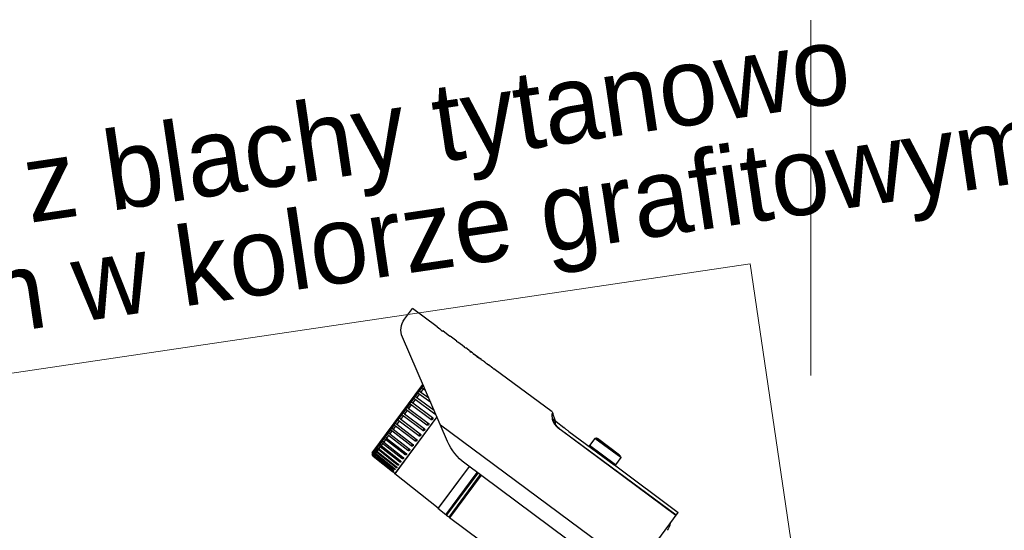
# Model space of a CAD drawing. Header units: metres. Extents: x 10441 to 19716, y -6570 to 1447.
# Tile 122 of 136: x 17903 to 18079, y -2770 to -2679. Entities that reach past the tile are written whole.
import ezdxf
from ezdxf.enums import TextEntityAlignment as Align

# ---------------------------------------------------------------- set-up
doc = ezdxf.new("R2010")
doc.units = ezdxf.units.M
doc.header["$MEASUREMENT"] = 0
doc.linetypes.add('CONTINOUS', pattern=[0])
doc.linetypes.add('DASHDOT', pattern=[25.4, 12.7, -6.35, 0, -6.35])
for name, color, linetype, lineweight in [('#elektryczne', 8, 'Continuous', 20), ('A_OPISY', 8, 'Continuous', 18), ('A_OSIE', 8, 'Continuous', 13), ('A_OZACZENIE DRZWI', 8, 'Continuous', 13), ('A_OZNACZENIA OKIEN', 8, 'Continuous', 13), ('EB_CCTV', 4, 'Continuous', 5)]:
    doc.layers.add(name, color=color, linetype=linetype, lineweight=lineweight)
doc.styles.add('m1_romans', font='romans.shx', dxfattribs={"width": 0.8})
doc.styles.add('opisy okien', font='txt', dxfattribs={"height": 15})

# ---------------------------------------------------------------- blocks, each defined once
blk = doc.blocks.new('podkład')
at = {"layer": 'A_OPISY', "color": 8, "linetype": 'CONTINOUS', "ltscale": 0.1}
blk.add_lwpolyline([(13861.2, -544.59), (13851.33, -477.86), (13541.38, -523.73)], dxfattribs=at)
at = {"layer": 'A_OSIE', "color": 8, "linetype": 'DASHDOT', "ltscale": 5}
blk.add_line((13862.27, -307.18), (13861.3, -2335.96), dxfattribs=at)
at = {"layer": 'A_OPISY', "color": 8, "linetype": 'Continuous', "lineweight": 18, "style": 'opisy okien'}
for s, p in [(' z blachy tytanowo', (13717.55, -471.29)), ('cynkowanej gr. 0.8mm w kolorze grafitowym', (13541.02, -516.43))]:
    blk.add_text(s, height=14, rotation=8.4195, dxfattribs=at).set_placement(p)
at = {"layer": 'A_OZACZENIE DRZWI', "color": 8, "ltscale": 0.1, "style": 'm1_romans', "width": 0.8}
for rotation, p in [(98.4861, (12735.07, -773.13)), (360, (12573.8, -1012.7)), (90, (11565.29, -1150.14)), (90, (11872.29, -1150.14)), (90, (12230.03, -1245.64)), (90, (12385.87, -1249.44)), (90, (11565.29, -1370.89)), (90, (11872.29, -1370.89)), (90, (12230.03, -1370.89)), (90, (12389.3, -1370.89)), (90, (11748.79, -1556.15)), (90, (11986.6, -1556.15)), (90, (12389.3, -1556.15)), (360, (12235.05, -1664.2)), (360, (12235.05, -1880.2)), (90, (11745.78, -2001.94))]:
    blk.add_attdef('SZEROKOSC', text='', height=10, rotation=rotation, dxfattribs=at).set_placement(p, align=Align.BOTTOM_CENTER)
for rotation, p in [(98.4861, (12738.56, -773.47)), (360, (12572.95, -1016.09)), (90, (11568.68, -1150.99)), (90, (11875.68, -1150.99)), (90, (12233.42, -1246.49)), (90, (12389.27, -1250.29)), (90, (11568.68, -1371.74)), (90, (11875.68, -1371.74)), (90, (12233.42, -1371.74)), (90, (12392.69, -1371.74)), (90, (11752.19, -1557)), (90, (11990, -1557)), (90, (12392.69, -1557)), (360, (12234.2, -1667.59)), (360, (12234.2, -1883.59)), (90, (11749.18, -2002.79))]:
    blk.add_attdef('WYSOKOSC', text='', height=10, rotation=rotation, dxfattribs=at).set_placement(p, align=Align.TOP_CENTER)
at = {"layer": 'A_OZNACZENIA OKIEN', "color": 8, "ltscale": 0.1, "style": 'm1_romans', "width": 0.8}
for rotation, p in [(278.8676, (13403.28, -587.56)), (278.8676, (13013.44, -645.27)), (278.8676, (12475.3, -724.92)), (278.8676, (12253.72, -757.72)), (0, (14011.09, -903.42)), (278.8676, (11051.11, -935.72)), (278.8676, (10670.26, -992.09)), (0, (14011.09, -1578.09)), (90, (10823, -2081.55)), (90, (11208, -2081.55)), (90, (11974, -2081.55)), (90, (13179.19, -2081.55)), (90, (13543.19, -2081.55))]:
    blk.add_attdef('WYSOKOSC', text='', height=10, rotation=rotation, dxfattribs=at).set_placement(p, align=Align.TOP_CENTER)
for rotation, p in [(278.8676, (13373.71, -593.04)), (278.8676, (12983.87, -650.74)), (278.8676, (12445.73, -730.4)), (278.8676, (12224.15, -763.19)), (0, (14017.48, -900.03)), (278.8676, (11021.54, -941.2)), (278.8676, (10640.69, -997.57)), (0, (14017.48, -1574.7)), (90, (10819.6, -2080.7)), (90, (11204.6, -2080.7)), (90, (11970.6, -2080.7)), (90, (13175.8, -2080.7)), (90, (13539.8, -2080.7))]:
    blk.add_attdef('SZEROKOSC', text='', height=10, rotation=rotation, dxfattribs=at).set_placement(p, align=Align.BOTTOM_CENTER)
blk = doc.blocks.new('kamera zewnetrzna')
at = {"layer": 'EB_CCTV', "color": 0, "linetype": 'Continuous', "lineweight": 30}
for p, q in [((3053.5315, 1183.5278), (3053.5265, 1183.5228)), ((3053.5265, 1183.5228), (3053.5265, 1183.4728)), ((3053.5265, 1183.5228), (3053.7065, 1183.5228)), ((3053.5315, 1183.5278), (3053.7015, 1183.5278)), ((3053.5395, 1183.5308), (3053.5365, 1183.5278)), ((3053.5395, 1183.5308), (3053.6935, 1183.5308)), ((3053.6935, 1183.5308), (3053.6965, 1183.5278)), ((3053.7015, 1183.5278), (3053.7065, 1183.5228)), ((3053.7065, 1183.5228), (3053.7065, 1183.4728)), ((3053.9451, 1183.4721), (3053.9771, 1183.4961)), ((3053.986, 1183.4991), (3054.3899, 1183.4991)), ((3054.3899, 1183.4976), (3054.3899, 1183.4991)), ((3054.3899, 1183.4976), (3054.3973, 1183.4976)), ((3054.3973, 1183.4976), (3054.3973, 1183.4991)), ((3054.3973, 1183.4991), (3054.4271, 1183.4991)), ((3054.4271, 1183.4976), (3054.4271, 1183.4991)), ((3054.4271, 1183.4976), (3054.4383, 1183.4976)), ((3054.4346, 1183.4976), (3054.4346, 1183.4991)), ((3054.4346, 1183.4991), (3054.4383, 1183.4991)), ((3054.4561, 1183.4991), (3054.4693, 1183.4991)), ((3054.4693, 1183.4976), (3054.4693, 1183.4991)), ((3054.4693, 1183.4976), (3054.4768, 1183.4976)), ((3054.4768, 1183.4976), (3054.4768, 1183.4991)), ((3054.4768, 1183.4991), (3054.4867, 1183.4991)), ((3054.4867, 1183.499), (3054.4867, 1183.4991)), ((3054.4941, 1183.4991), (3054.5289, 1183.4991)), ((3054.4941, 1183.499), (3054.4941, 1183.498)), ((3054.4954, 1183.4988), (3054.4954, 1183.498)), ((3054.4979, 1183.4986), (3054.4979, 1183.4978)), ((3054.5065, 1183.4976), (3054.5003, 1183.4977)), ((3054.5016, 1183.4984), (3054.5016, 1183.4977)), ((3054.5041, 1183.4983), (3054.5016, 1183.4984)), ((3054.5065, 1183.4983), (3054.5041, 1183.4983)), ((3054.5065, 1183.4983), (3054.5065, 1183.4976)), ((3054.5065, 1183.4983), (3054.5165, 1183.4983)), ((3054.5065, 1183.4976), (3054.5165, 1183.4976)), ((3054.5165, 1183.4983), (3054.5165, 1183.4976)), ((3054.5165, 1183.4983), (3054.5189, 1183.4983)), ((3054.5165, 1183.4976), (3054.5227, 1183.4977)), ((3054.5189, 1183.4983), (3054.5214, 1183.4984)), ((3054.5214, 1183.4984), (3054.5214, 1183.4977)), ((3054.5252, 1183.4986), (3054.5252, 1183.4978)), ((3054.5276, 1183.4988), (3054.5276, 1183.498)), ((3054.5289, 1183.499), (3054.5289, 1183.498)), ((3054.5363, 1183.499), (3054.5363, 1183.4991)), ((3054.5363, 1183.4991), (3054.5549, 1183.4991)), ((3054.5463, 1183.4976), (3054.5549, 1183.4976)), ((3054.5574, 1183.4991), (3054.5574, 1183.4981)), ((3054.5587, 1183.4991), (3054.5587, 1183.4984)), ((3054.5624, 1183.4991), (3054.5587, 1183.4991)), ((3054.5624, 1183.4991), (3054.586, 1183.4991)), ((3054.5649, 1183.4991), (3054.586, 1183.4991)), ((3054.586, 1183.4976), (3054.586, 1183.4991)), ((3054.586, 1183.4976), (3054.5934, 1183.4976)), ((3054.5934, 1183.4976), (3054.5934, 1183.4991)), ((3054.5934, 1183.4991), (3054.6083, 1183.4991)), ((3054.6083, 1183.4991), (3054.6083, 1183.4991)), ((3054.6083, 1183.4991), (3054.6406, 1183.4991)), ((3054.6083, 1183.4991), (3054.6406, 1183.4991)), ((3054.6406, 1183.4976), (3054.6406, 1183.4991)), ((3054.6406, 1183.4976), (3054.648, 1183.4976)), ((3054.648, 1183.4976), (3054.648, 1183.4991)), ((3054.648, 1183.4991), (3054.695, 1183.4991)), ((3054.695, 1183.4987), (3054.695, 1183.4991)), ((3054.695, 1183.4987), (3054.745, 1183.4987)), ((3054.745, 1183.4973), (3054.745, 1183.4987)), ((3054.785, 1183.4991), (3054.956, 1183.4991)), ((3054.956, 1183.4237), (3054.956, 1183.4991)), ((3053.086, 1183.0291), (3053.086, 1183.4691)), ((3053.5302, 1183.4691), (3053.086, 1183.4691)), ((3053.086, 1183.4485), (3053.891, 1183.4485)), ((3053.086, 1183.4466), (3053.891, 1183.4466)), ((3053.5302, 1183.4691), (3053.5265, 1183.4728)), ((3053.5265, 1183.4728), (3053.7065, 1183.4728)), ((3053.846, 1183.4678), (3053.5315, 1183.4678)), ((3053.7015, 1183.4678), (3053.7065, 1183.4728)), ((3053.8799, 1183.4691), (3053.881, 1183.4691)), ((3053.936, 1183.4691), (3053.881, 1183.4691)), ((3053.891, 1183.4466), (3053.891, 1183.4485)), ((3053.9535, 1183.4686), (3053.9406, 1183.4593)), ((3053.947, 1183.4629), (3053.947, 1183.463)), ((3054.3556, 1183.0193), (3054.906, 1183.3371)), ((3054.6246, 1183.1746), (3054.6405, 1183.1744)), ((3054.6405, 1183.1744), (3054.6405, 1183.1515)), ((3054.6405, 1183.1744), (3054.6407, 1183.1744)), ((3054.6508, 1183.1897), (3054.6508, 1183.1834)), ((3054.6508, 1183.1762), (3054.6508, 1183.1473)), ((3054.6565, 1182.7169), (3054.6565, 1183.1931)), ((3054.6405, 1183.1141), (3054.5206, 1183.1146)), ((3054.5614, 1183.1381), (3054.6405, 1183.1376)), ((3054.6405, 1183.1515), (3054.5853, 1183.1519)), ((3054.6405, 1183.1376), (3054.6405, 1183.1141)), ((3054.6508, 1183.1399), (3054.6508, 1183.1104)), ((3053.086, 1183.0691), (3054.4419, 1183.0691)), ((3054.4856, 1183.0944), (3054.4856, 1182.699)), ((3054.4865, 1183.0949), (3054.4865, 1182.701)), ((3054.504, 1183.1005), (3054.6405, 1183.1)), ((3054.6405, 1183.0763), (3054.504, 1183.0763)), ((3054.504, 1183.062), (3054.6405, 1183.062)), ((3054.6405, 1183.1), (3054.6405, 1183.0763)), ((3054.6405, 1183.062), (3054.6405, 1183.0383)), ((3054.6508, 1183.1028), (3054.6508, 1183.073)), ((3054.6508, 1183.0653), (3054.6508, 1183.0355)), ((3054.6405, 1183.0383), (3054.504, 1183.0378)), ((3054.504, 1183.0236), (3054.6405, 1183.0241)), ((3054.6405, 1183.0007), (3054.504, 1182.9997)), ((3054.6405, 1183.0241), (3054.6405, 1183.0007)), ((3054.6508, 1183.0279), (3054.6508, 1182.9984)), ((3053.136, 1182.9791), (3054.2056, 1182.9791)), ((3054.0935, 1182.9791), (3054.0935, 1182.6841)), ((3054.0965, 1182.9791), (3054.0965, 1182.6871)), ((3054.0995, 1182.9791), (3054.0995, 1182.6841)), ((3054.1135, 1182.6841), (3054.1135, 1182.9791)), ((3054.1165, 1182.6871), (3054.1165, 1182.9791)), ((3054.1195, 1182.6842), (3054.1195, 1182.9791)), ((3054.1756, 1182.9791), (3054.1756, 1182.6862)), ((3054.1765, 1182.9791), (3054.1765, 1182.6882)), ((3054.504, 1182.9858), (3054.6405, 1182.9868)), ((3054.6405, 1182.9639), (3054.504, 1182.9624)), ((3054.504, 1182.9488), (3054.6405, 1182.9503)), ((3054.6405, 1182.9868), (3054.6405, 1182.9639)), ((3054.6408, 1182.9639), (3054.6405, 1182.9639)), ((3054.6405, 1182.9503), (3054.6405, 1182.9281)), ((3054.6508, 1182.9909), (3054.6508, 1182.9621)), ((3054.6508, 1182.9548), (3054.6508, 1182.927)), ((3054.6405, 1182.9281), (3054.504, 1182.9262)), ((3054.504, 1182.9132), (3054.6405, 1182.9151)), ((3054.6405, 1182.894), (3054.504, 1182.8916)), ((3054.6405, 1182.9151), (3054.6405, 1182.894)), ((3054.6508, 1182.92), (3054.6508, 1182.8934)), ((3054.504, 1182.8792), (3054.6405, 1182.8816)), ((3054.6405, 1182.8617), (3054.504, 1182.8589)), ((3054.504, 1182.8474), (3054.6405, 1182.8502)), ((3054.6405, 1182.8816), (3054.6405, 1182.8617)), ((3054.6405, 1182.8502), (3054.6405, 1182.8318)), ((3054.6508, 1182.8868), (3054.6508, 1182.8617)), ((3054.6508, 1182.8555), (3054.6508, 1182.8323)), ((3054.6405, 1182.8318), (3054.504, 1182.8286)), ((3054.504, 1182.818), (3054.6405, 1182.8212)), ((3054.6405, 1182.8044), (3054.504, 1182.8008)), ((3054.504, 1182.7913), (3054.6405, 1182.7948)), ((3054.6405, 1182.7799), (3054.504, 1182.7761)), ((3054.6405, 1182.8212), (3054.6405, 1182.8044)), ((3054.6405, 1182.7948), (3054.6405, 1182.7799)), ((3054.6508, 1182.8055), (3054.6498, 1182.8057)), ((3054.6508, 1182.7816), (3054.6503, 1182.7816)), ((3054.6508, 1182.8266), (3054.6508, 1182.8055)), ((3054.6508, 1182.8004), (3054.6508, 1182.7816)), ((3054.5038, 1182.7752), (3054.5038, 1182.776)), ((3054.5038, 1182.7357), (3054.5038, 1182.7363)), ((3054.504, 1182.7677), (3054.6405, 1182.7715)), ((3054.6225, 1182.7581), (3054.504, 1182.7545)), ((3054.504, 1182.7474), (3054.6405, 1182.7515)), ((3054.6405, 1182.7407), (3054.504, 1182.7364)), ((3054.504, 1182.7306), (3054.6355, 1182.7348)), ((3054.6405, 1182.7264), (3054.504, 1182.7219)), ((3054.6335, 1182.7584), (3054.6225, 1182.7581)), ((3054.6405, 1182.7586), (3054.6335, 1182.7584)), ((3054.6355, 1182.7348), (3054.6405, 1182.7349)), ((3054.6405, 1182.7715), (3054.6405, 1182.7586)), ((3054.6405, 1182.7515), (3054.6405, 1182.7407)), ((3054.6405, 1182.7349), (3054.6405, 1182.7264)), ((3054.6508, 1182.7771), (3054.6508, 1182.7609)), ((3054.6508, 1182.7609), (3054.6508, 1182.7609)), ((3054.6508, 1182.7571), (3054.6508, 1182.7435)), ((3054.6512, 1182.7436), (3054.6508, 1182.7435)), ((3054.6508, 1182.7404), (3054.6508, 1182.7297)), ((3054.6515, 1182.7299), (3054.6508, 1182.7297)), ((3054.6508, 1182.7273), (3054.6508, 1182.7196)), ((3053.3395, 1182.6841), (3054.0935, 1182.6841)), ((3054.0965, 1182.6871), (3054.0935, 1182.6841)), ((3054.0965, 1182.6871), (3054.0995, 1182.6841)), ((3054.0995, 1182.6841), (3054.1135, 1182.6841)), ((3054.1165, 1182.6871), (3054.1135, 1182.6841)), ((3054.1165, 1182.6871), (3054.1195, 1182.6842)), ((3054.1195, 1182.6842), (3054.1756, 1182.6862)), ((3054.1756, 1182.6862), (3054.1765, 1182.6882)), ((3054.1765, 1182.6882), (3054.4856, 1182.699)), ((3054.4856, 1182.699), (3054.4865, 1182.701)), ((3054.4865, 1182.701), (3054.4968, 1182.7014)), ((3054.4969, 1182.7014), (3054.4968, 1182.7014)), ((3054.504, 1182.7175), (3054.5039, 1182.7201)), ((3054.5039, 1182.7108), (3054.5039, 1182.7112)), ((3054.504, 1182.703), (3054.5039, 1182.7044)), ((3054.504, 1182.7175), (3054.6405, 1182.722)), ((3054.6405, 1182.7159), (3054.504, 1182.7112)), ((3054.504, 1182.7082), (3054.6405, 1182.7129)), ((3054.6405, 1182.7092), (3054.504, 1182.7044)), ((3054.504, 1182.703), (3054.6405, 1182.7077)), ((3054.6405, 1182.7065), (3054.504, 1182.7017)), ((3054.6405, 1182.722), (3054.6405, 1182.7159)), ((3054.6405, 1182.7129), (3054.6405, 1182.7092)), ((3054.6405, 1182.7077), (3054.6405, 1182.7065)), ((3054.6508, 1182.718), (3054.6508, 1182.7133)), ((3054.6508, 1182.7125), (3054.6508, 1182.711)), ((3054.6516, 1182.7118), (3054.6508, 1182.711)), ((3054.6518, 1182.7121), (3054.6516, 1182.7118)), ((3054.6565, 1182.7169), (3054.6518, 1182.7121))]:
    blk.add_line(p, q, dxfattribs=at)
for points in [[(3053.891, 1183.4485), (3053.8987, 1183.4487), (3053.9111, 1183.45), (3053.9233, 1183.4527), (3053.9342, 1183.4563), (3053.9427, 1183.4603), (3053.947, 1183.463)], [(3053.9361, 1183.4691), (3053.9366, 1183.4691), (3053.9407, 1183.4699), (3053.9444, 1183.4716), (3053.9451, 1183.4721)]]:
    blk.add_lwpolyline(points, dxfattribs=at)
for centre, radius, start, end in [((3053.9861, 1183.4841), 0.015, 90.0001, 126.8699), ((3054.4474, 1183.3909), 0.1082, 94.8752, 96.8176), ((3054.4474, 1183.3913), 0.1078, 90.0083, 94.8784), ((3054.4562, 1183.3949), 0.1042, 94.8667, 99.924), ((3054.4474, 1183.3923), 0.1068, 87.5702, 90.005), ((3054.4561, 1183.3972), 0.1019, 89.9967, 94.8722), ((3054.4847, 1183.4873), 0.0118, 74.1697, 80.3406), ((3054.48, 1183.429), 0.0701, 81.4985, 83.5438), ((3054.4699, 1183.2236), 0.2756, 84.6909, 85.7266), ((3054.4917, 1183.4814), 0.0177, 80.2444, 82.2715), ((3054.4917, 1183.4811), 0.0181, 78.2401, 80.2438), ((3054.4858, 1183.3761), 0.123, 84.3767, 85.537), ((3054.4447, 1182.407), 1.0921, 87.0791, 87.3398), ((3054.4709, 1182.8822), 0.6169, 87.3213, 87.4944), ((3054.4709, 1182.8824), 0.6168, 87.1482, 87.3213), ((3054.5521, 1182.8824), 0.6168, 92.6787, 92.8518), ((3054.5783, 1182.407), 1.0921, 92.6602, 92.9209), ((3054.5521, 1182.8822), 0.6169, 92.5056, 92.6787), ((3054.5372, 1183.3761), 0.123, 94.463, 95.6233), ((3054.5313, 1183.4811), 0.0181, 99.7562, 101.7599), ((3054.5531, 1183.2236), 0.2756, 94.2734, 95.3091), ((3054.5313, 1183.4814), 0.0177, 97.7285, 99.7556), ((3054.543, 1183.429), 0.0701, 96.4562, 98.5016), ((3054.5383, 1183.4873), 0.0118, 99.6593, 105.8302), ((3054.558, 1183.4546), 0.0445, 97.9518, 105.2831), ((3054.5577, 1183.4564), 0.0427, 93.8573, 97.9094), ((3054.5577, 1183.457), 0.0421, 90.3358, 93.8576), ((3054.5667, 1183.4557), 0.0435, 103.6089, 105.6385), ((3054.5665, 1183.4563), 0.0429, 102.6935, 103.6062), ((3054.5664, 1183.4566), 0.0425, 101.9776, 102.6932), ((3054.5642, 1183.2245), 0.2746, 91.1655, 91.4245), ((3054.5661, 1183.4583), 0.0409, 91.7594, 102.0179), ((3054.785, 1183.0691), 0.43, 90, 95.3376), ((3053.891, 1183.5822), 0.1356, 270.0104, 272.1273), ((3057.2905, 1180.589), 4.4164, 139.3344, 139.5359), ((3053.9077, 1183.5346), 0.085, 295.9032, 298.7926), ((3053.1765, 1183.3513), 0.1, 154.949, 180), ((3054.856, 1183.4237), 0.1, 300, 0), ((3054.504, 1183.1077), 0.00721, 228.8196, 269.7915), ((3054.2056, 1183.2791), 0.3, 270, 300), ((3054.6675, 1182.7008), 0.0459, 112.6902, 112.8541), ((3054.5169, 1182.3309), 0.371, 92.0011, 93.0971), ((3055.2536, 1182.7336), 0.7501, 181.7378, 181.9348), ((3054.64, 1182.7273), 0.0144, 271.9573, 273.8488), ((3054.64, 1182.7223), 0.0146, 271.9897, 272.9159), ((3054.64, 1182.7215), 0.015, 272.0009, 273.3774), ((3054.64, 1182.7216), 0.0151, 273.3977, 315.5064)]:
    blk.add_arc(centre, radius, start, end, dxfattribs=at)
for points, start_tangent, end_tangent in [([(3053.9535, 1183.4686), (3053.9603, 1183.4766), (3053.9654, 1183.4825), (3053.9692, 1183.487), (3053.9723, 1183.4906), (3053.9747, 1183.4933), (3053.9763, 1183.4951), (3053.9771, 1183.496), (3053.9771, 1183.496)], (0.648393, 0.761306), (0.754039, -0.656829)), ([(3053.9625, 1183.4708), (3053.9693, 1183.479), (3053.9744, 1183.4851), (3053.9783, 1183.4897), (3053.981, 1183.4929)], (0.636103, 0.771604), (0.641452, 0.767164)), ([(3053.981, 1183.4929), (3053.9813, 1183.4934), (3053.9837, 1183.4962), (3053.9853, 1183.4981), (3053.9861, 1183.499), (3053.9861, 1183.499)], (0.641452, 0.767164), (0.764887, -0.644164)), ([(3053.846, 1183.4678), (3053.8553, 1183.4679), (3053.8638, 1183.4681), (3053.871, 1183.4685), (3053.8765, 1183.4688), (3053.8799, 1183.4691), (3053.881, 1183.4691)], (1, 0), (-0.003601, -0.999994)), ([(3053.896, 1183.4467), (3053.9006, 1183.447), (3053.9046, 1183.4473), (3053.9083, 1183.4477), (3053.9116, 1183.4482), (3053.915, 1183.4487), (3053.9183, 1183.4494), (3053.9215, 1183.4501), (3053.9247, 1183.4508), (3053.9278, 1183.4517), (3053.9309, 1183.4526), (3053.9342, 1183.4537), (3053.9376, 1183.455), (3053.9412, 1183.4564), (3053.9449, 1183.4582)], (0.999318, 0.036935), (0.899314, 0.437304)), ([(3053.9211, 1183.4522), (3053.9221, 1183.4533), (3053.9246, 1183.4561), (3053.927, 1183.4589), (3053.9294, 1183.4616), (3053.9316, 1183.464), (3053.9335, 1183.4662), (3053.9351, 1183.4679), (3053.936, 1183.4689), (3053.9361, 1183.4691), (3053.9361, 1183.4691)], (0.661325, 0.7501), (-0.773215, 0.634144)), ([(3053.9406, 1183.4669), (3053.9425, 1183.4691), (3053.9441, 1183.4709), (3053.945, 1183.4719), (3053.9451, 1183.4721), (3053.9451, 1183.4721)], (0.651676, 0.758498), (-0.752011, 0.65915)), ([(3053.947, 1183.463), (3053.9475, 1183.4633), (3053.9507, 1183.4658), (3053.9535, 1183.4686)], (0.818974, 0.573831), (0.657171, 0.753742)), ([(3053.9487, 1183.4601), (3053.9525, 1183.4624), (3053.9561, 1183.4649), (3053.9595, 1183.4677), (3053.9625, 1183.4708)], (0.876126, 0.482083), (0.635929, 0.771748)), ([(3053.9625, 1183.4708), (3053.9593, 1183.4708), (3053.9562, 1183.47), (3053.9535, 1183.4686)], (-0.994114, 0.108341), (-0.82487, -0.565322)), ([(3054.6407, 1183.1744), (3054.6441, 1183.1744), (3054.6471, 1183.1745), (3054.6493, 1183.1751), (3054.6508, 1183.1762)], (0.999936, -0.011333), (0.620575, 0.784147)), ([(3054.6508, 1183.1834), (3054.6496, 1183.185), (3054.648, 1183.1863), (3054.6462, 1183.1871)], (-0.467156, 0.884175), (-0.944702, 0.327931)), ([(3054.6508, 1183.1762), (3054.6516, 1183.1777), (3054.6518, 1183.1795), (3054.6516, 1183.1814), (3054.6508, 1183.1834)], (0.620575, 0.784147), (-0.467156, 0.884175)), ([(3054.6508, 1183.1473), (3054.6496, 1183.1488), (3054.648, 1183.15), (3054.6459, 1183.1509), (3054.6434, 1183.1513), (3054.6405, 1183.1515)], (-0.478574, 0.878047), (-0.999974, 0.007264)), ([(3054.6405, 1183.1376), (3054.6441, 1183.1376), (3054.6471, 1183.1379), (3054.6493, 1183.1386), (3054.6508, 1183.1399)], (0.999974, -0.00726), (0.578104, 0.815963)), ([(3054.6508, 1183.1104), (3054.6496, 1183.1118), (3054.648, 1183.1129), (3054.6459, 1183.1136), (3054.6434, 1183.114), (3054.6405, 1183.1141)], (-0.494721, 0.869052), (-0.999993, 0.003653)), ([(3054.6508, 1183.1399), (3054.6516, 1183.1415), (3054.6518, 1183.1434), (3054.6516, 1183.1453), (3054.6508, 1183.1473)], (0.578104, 0.815963), (-0.478574, 0.878047)), ([(3054.6508, 1183.1028), (3054.6516, 1183.1046), (3054.6518, 1183.1065), (3054.6516, 1183.1084), (3054.6508, 1183.1104)], (0.543648, 0.839313), (-0.494721, 0.869052)), ([(3054.504, 1183.0763), (3054.5019, 1183.076), (3054.5002, 1183.0752), (3054.4989, 1183.0742), (3054.498, 1183.073), (3054.4973, 1183.0718), (3054.497, 1183.0707), (3054.4968, 1183.0696), (3054.4968, 1183.0686), (3054.497, 1183.0675), (3054.4974, 1183.0664), (3054.498, 1183.0652), (3054.4989, 1183.0641), (3054.5002, 1183.0631), (3054.5019, 1183.0623), (3054.504, 1183.062)], (-1, 0.000002), (1, 0.000002)), ([(3054.504, 1183.1005), (3054.5039, 1183.1015), (3054.5038, 1183.1033), (3054.5038, 1183.1049)], (-0.160615, 0.987017), (-0.01005, 0.999949)), ([(3054.504, 1183.062), (3054.5039, 1183.0633), (3054.5038, 1183.0653), (3054.5038, 1183.0678), (3054.5038, 1183.0705), (3054.5038, 1183.073), (3054.5039, 1183.075), (3054.504, 1183.0763)], (-0.108188, 0.99413), (0.108188, 0.99413)), ([(3054.6405, 1183.1), (3054.6441, 1183.1), (3054.6471, 1183.1005), (3054.6493, 1183.1013), (3054.6508, 1183.1028)], (0.999993, -0.003649), (0.543648, 0.839313)), ([(3054.6508, 1183.073), (3054.6496, 1183.0743), (3054.648, 1183.0752), (3054.6459, 1183.0759), (3054.6434, 1183.0762), (3054.6405, 1183.0763)], (-0.516163, 0.856491), (-1, 0.000002)), ([(3054.6405, 1183.062), (3054.6441, 1183.0622), (3054.6471, 1183.0627), (3054.6493, 1183.0637), (3054.6508, 1183.0653)], (1, 0.000002), (0.516163, 0.856491)), ([(3054.6508, 1183.0653), (3054.6516, 1183.0672), (3054.6518, 1183.0691), (3054.6516, 1183.0711), (3054.6508, 1183.073)], (0.516163, 0.856491), (-0.516163, 0.856491)), ([(3054.504, 1183.0378), (3054.5019, 1183.0375), (3054.5002, 1183.0367), (3054.4989, 1183.0357), (3054.498, 1183.0345), (3054.4973, 1183.0334), (3054.497, 1183.0322), (3054.4968, 1183.0312), (3054.4968, 1183.0301), (3054.497, 1183.0291), (3054.4974, 1183.028), (3054.498, 1183.0268), (3054.4989, 1183.0257), (3054.5002, 1183.0247), (3054.5019, 1183.0239), (3054.504, 1183.0236)], (-0.999993, -0.003649), (0.999993, 0.003653)), ([(3054.504, 1182.9997), (3054.5019, 1182.9994), (3054.5002, 1182.9986), (3054.4989, 1182.9976), (3054.498, 1182.9965), (3054.4973, 1182.9953), (3054.497, 1182.9942), (3054.4968, 1182.9931), (3054.4968, 1182.9921), (3054.497, 1182.9911), (3054.4974, 1182.99), (3054.498, 1182.9888), (3054.4989, 1182.9877), (3054.5002, 1182.9868), (3054.5019, 1182.986), (3054.504, 1182.9858)], (-0.999974, -0.00726), (0.999974, 0.007264)), ([(3054.504, 1183.0236), (3054.5039, 1183.0251), (3054.5038, 1183.0273), (3054.5038, 1183.0299), (3054.5038, 1183.0326), (3054.5038, 1183.035), (3054.5039, 1183.0368), (3054.504, 1183.0378)], (-0.082149, 0.99662), (0.160615, 0.987017)), ([(3054.504, 1182.9858), (3054.5039, 1182.9875), (3054.5038, 1182.9898), (3054.5038, 1182.9925), (3054.5038, 1182.9951), (3054.5038, 1182.9974), (3054.5039, 1182.999), (3054.504, 1182.9997)], (-0.066777, 0.997768), (0.313009, 0.94975)), ([(3054.6508, 1183.0355), (3054.6496, 1183.0367), (3054.648, 1183.0375), (3054.6459, 1183.038), (3054.6434, 1183.0383), (3054.6405, 1183.0383)], (-0.543648, 0.839313), (-0.999993, -0.003649)), ([(3054.6405, 1183.0241), (3054.6441, 1183.0243), (3054.6471, 1183.025), (3054.6493, 1183.0262), (3054.6508, 1183.0279)], (0.999993, 0.003653), (0.494721, 0.869052)), ([(3054.6508, 1182.9984), (3054.6496, 1182.9995), (3054.648, 1183.0002), (3054.6459, 1183.0006), (3054.6434, 1183.0007), (3054.6405, 1183.0007)], (-0.578104, 0.815963), (-0.999974, -0.00726)), ([(3054.6508, 1183.0279), (3054.6516, 1183.0298), (3054.6518, 1183.0318), (3054.6516, 1183.0337), (3054.6508, 1183.0355)], (0.494721, 0.869052), (-0.543648, 0.839313)), ([(3054.6508, 1182.9909), (3054.6516, 1182.9929), (3054.6518, 1182.9949), (3054.6516, 1182.9968), (3054.6508, 1182.9984)], (0.478574, 0.878047), (-0.578104, 0.815963)), ([(3054.504, 1182.9624), (3054.5018, 1182.962), (3054.5, 1182.9612), (3054.4987, 1182.9601), (3054.4978, 1182.9589), (3054.4972, 1182.9577), (3054.4969, 1182.9566), (3054.4968, 1182.9555), (3054.4969, 1182.9543), (3054.4972, 1182.9532), (3054.4978, 1182.9521), (3054.4987, 1182.9509), (3054.5, 1182.9499), (3054.5018, 1182.9491), (3054.504, 1182.9488)], (-0.999942, -0.010791), (0.999942, 0.010795)), ([(3054.504, 1182.9488), (3054.5039, 1182.9507), (3054.5038, 1182.9532), (3054.5038, 1182.9559), (3054.5038, 1182.9584), (3054.5038, 1182.9605), (3054.5039, 1182.9619), (3054.504, 1182.9624)], (-0.056765, 0.998388), (0.994727, -0.102554)), ([(3054.6405, 1182.9868), (3054.6441, 1182.987), (3054.6471, 1182.9878), (3054.6493, 1182.9891), (3054.6508, 1182.9909)], (0.999974, 0.007264), (0.478574, 0.878047)), ([(3054.6405, 1182.9503), (3054.6441, 1182.9506), (3054.647, 1182.9515), (3054.6493, 1182.9529), (3054.6508, 1182.9548)], (0.999942, 0.010795), (0.467156, 0.884175)), ([(3054.6508, 1182.9621), (3054.6496, 1182.963), (3054.648, 1182.9636), (3054.6459, 1182.9638), (3054.6434, 1182.9639), (3054.6408, 1182.9639)], (-0.620575, 0.784147), (-0.999938, -0.011173)), ([(3054.6508, 1182.9548), (3054.6516, 1182.9569), (3054.6518, 1182.9588), (3054.6516, 1182.9606), (3054.6508, 1182.9621)], (0.467156, 0.884175), (-0.620575, 0.784147)), ([(3054.4985, 1182.9238), (3054.498, 1182.9231), (3054.4973, 1182.922), (3054.497, 1182.921), (3054.4968, 1182.92), (3054.4968, 1182.919), (3054.497, 1182.9181), (3054.4974, 1182.917), (3054.498, 1182.916), (3054.4989, 1182.915), (3054.5002, 1182.9141), (3054.5019, 1182.9134), (3054.504, 1182.9132)], (-0.676204, -0.736714), (0.999899, 0.014207)), ([(3054.4977, 1182.8883), (3054.4973, 1182.8876), (3054.497, 1182.8866), (3054.4968, 1182.8857), (3054.4968, 1182.8848), (3054.497, 1182.8838), (3054.4974, 1182.8829), (3054.498, 1182.8819), (3054.4989, 1182.8809), (3054.5002, 1182.8801), (3054.5019, 1182.8795), (3054.504, 1182.8792)], (-0.538303, -0.842752), (0.999848, 0.017463)), ([(3054.504, 1182.8916), (3054.5019, 1182.8913), (3054.5002, 1182.8906), (3054.4989, 1182.8897), (3054.498, 1182.8886), (3054.4977, 1182.8883)], (-0.999848, -0.017459), (-0.538303, -0.842752)), ([(3054.504, 1182.9262), (3054.5019, 1182.9259), (3054.5002, 1182.9252), (3054.4989, 1182.9242), (3054.4985, 1182.9238)], (-0.999899, -0.014203), (-0.676204, -0.736714)), ([(3054.5038, 1182.8891), (3054.5038, 1182.8908), (3054.5039, 1182.8917), (3054.5039, 1182.8916)], (0.100722, 0.994915), (0.688748, -0.725001)), ([(3054.504, 1182.8792), (3054.5039, 1182.8815), (3054.5038, 1182.8841), (3054.5038, 1182.8868), (3054.5038, 1182.8891)], (-0.044846, 0.998994), (0.100722, 0.994915)), ([(3054.504, 1182.9132), (3054.5039, 1182.9153), (3054.5038, 1182.9178), (3054.5038, 1182.9205), (3054.5038, 1182.923), (3054.5038, 1182.9249), (3054.5039, 1182.926), (3054.5039, 1182.9262)], (-0.049834, 0.998758), (0.394043, 0.919092)), ([(3054.6451, 1182.9283), (3054.6434, 1182.9282), (3054.6405, 1182.9281)], (-0.999871, -0.016069), (-0.999899, -0.014203)), ([(3054.6405, 1182.9151), (3054.6441, 1182.9155), (3054.6471, 1182.9165), (3054.6493, 1182.918), (3054.6508, 1182.92)], (0.999899, 0.014207), (0.460067, 0.887884)), ([(3054.6468, 1182.8943), (3054.6459, 1182.8942), (3054.6434, 1182.8941), (3054.6405, 1182.894)], (-0.999797, -0.020127), (-0.999848, -0.017459)), ([(3054.6508, 1182.927), (3054.6496, 1182.9277), (3054.648, 1182.9281), (3054.6459, 1182.9283), (3054.6451, 1182.9283)], (-0.672048, 0.740508), (-0.999871, -0.016069)), ([(3054.6508, 1182.8934), (3054.6496, 1182.894), (3054.648, 1182.8942), (3054.6468, 1182.8943)], (-0.732972, 0.680259), (-0.999797, -0.020127)), ([(3054.6508, 1182.92), (3054.6516, 1182.922), (3054.6518, 1182.9239), (3054.6516, 1182.9256), (3054.6508, 1182.927)], (0.460067, 0.887884), (-0.672048, 0.740508)), ([(3054.6508, 1182.8868), (3054.6516, 1182.8888), (3054.6518, 1182.8906), (3054.6516, 1182.8922), (3054.6508, 1182.8934)], (0.457062, 0.889435), (-0.732972, 0.680259)), ([(3054.4974, 1182.8552), (3054.4973, 1182.8552), (3054.497, 1182.8542), (3054.4968, 1182.8534), (3054.4968, 1182.8525), (3054.497, 1182.8516), (3054.4974, 1182.8508), (3054.498, 1182.8498), (3054.4989, 1182.8489), (3054.5002, 1182.8481), (3054.5019, 1182.8476), (3054.504, 1182.8474)], (-0.451635, -0.892203), (0.999789, 0.020527)), ([(3054.504, 1182.8589), (3054.5019, 1182.8586), (3054.5002, 1182.858), (3054.4989, 1182.8571), (3054.498, 1182.8561), (3054.4974, 1182.8552)], (-0.999789, -0.020524), (-0.451635, -0.892203)), ([(3054.5038, 1182.8572), (3054.5038, 1182.8587), (3054.5038, 1182.8589)], (0.011066, 0.999939), (0.035488, 0.99937)), ([(3054.504, 1182.8474), (3054.5039, 1182.8498), (3054.5038, 1182.8525), (3054.5038, 1182.8551), (3054.5038, 1182.8572)], (-0.041175, 0.999152), (0.011066, 0.999939)), ([(3054.6405, 1182.8816), (3054.6441, 1182.882), (3054.6471, 1182.8831), (3054.6493, 1182.8847), (3054.6508, 1182.8868)], (0.999848, 0.017463), (0.457062, 0.889435)), ([(3054.6481, 1182.8623), (3054.648, 1182.8623), (3054.6459, 1182.8621), (3054.6434, 1182.8619), (3054.6405, 1182.8617)], (-0.999661, -0.026039), (-0.999789, -0.020524)), ([(3054.6405, 1182.8502), (3054.6441, 1182.8506), (3054.6471, 1182.8518), (3054.6493, 1182.8535), (3054.6508, 1182.8555)], (0.999789, 0.020527), (0.458038, 0.888933)), ([(3054.649, 1182.8326), (3054.648, 1182.8326), (3054.6459, 1182.8323), (3054.6434, 1182.832), (3054.6405, 1182.8318)], (-0.999699, -0.024522), (-0.999727, -0.023363)), ([(3054.6508, 1182.8617), (3054.6496, 1182.8622), (3054.6481, 1182.8623)], (-0.802255, 0.596982), (-0.999661, -0.026039)), ([(3054.6508, 1182.8323), (3054.6496, 1182.8326), (3054.649, 1182.8326)], (-0.875466, 0.483279), (-0.999699, -0.024522)), ([(3054.6508, 1182.8555), (3054.6516, 1182.8575), (3054.6518, 1182.8593), (3054.6516, 1182.8607), (3054.6508, 1182.8617)], (0.458038, 0.888933), (-0.802255, 0.596982)), ([(3054.6508, 1182.8266), (3054.6516, 1182.8286), (3054.6518, 1182.8302), (3054.6516, 1182.8315), (3054.6508, 1182.8323)], (0.463027, 0.886344), (-0.875466, 0.483279)), ([(3054.4972, 1182.8247), (3054.497, 1182.8242), (3054.4968, 1182.8234), (3054.4968, 1182.8226), (3054.497, 1182.8218), (3054.4974, 1182.821), (3054.498, 1182.8202), (3054.4989, 1182.8194), (3054.5002, 1182.8186), (3054.5019, 1182.8181), (3054.504, 1182.818)], (-0.394089, -0.919072), (0.999727, 0.023366)), ([(3054.497, 1182.797), (3054.497, 1182.7969), (3054.4968, 1182.7962), (3054.4968, 1182.7955), (3054.497, 1182.7947), (3054.4974, 1182.794), (3054.498, 1182.7932), (3054.4989, 1182.7925), (3054.5002, 1182.7919), (3054.5019, 1182.7914), (3054.504, 1182.7913)], (-0.354013, -0.93524), (0.999663, 0.025949)), ([(3054.504, 1182.8008), (3054.5019, 1182.8006), (3054.5002, 1182.8), (3054.4989, 1182.7993), (3054.498, 1182.7985), (3054.4973, 1182.7976), (3054.497, 1182.797)], (-0.999663, -0.025946), (-0.354013, -0.93524)), ([(3054.504, 1182.8286), (3054.5019, 1182.8283), (3054.5002, 1182.8277), (3054.4989, 1182.8269), (3054.498, 1182.826), (3054.4973, 1182.8251), (3054.4972, 1182.8247)], (-0.999727, -0.023363), (-0.394089, -0.919072)), ([(3054.5038, 1182.8257), (3054.5038, 1182.8277), (3054.5038, 1182.8286)], (0.003352, 0.999994), (0.06731, 0.997732)), ([(3054.504, 1182.818), (3054.5039, 1182.8205), (3054.5038, 1182.8232), (3054.5038, 1182.8257)], (-0.038448, 0.999261), (0.003352, 0.999994)), ([(3054.5038, 1182.7989), (3054.5038, 1182.8007), (3054.5038, 1182.8008)], (-0.001381, 0.999999), (-0.008705, 0.999962)), ([(3054.504, 1182.7913), (3054.5039, 1182.7939), (3054.5038, 1182.7966), (3054.5038, 1182.7989)], (-0.036433, 0.999336), (-0.001381, 0.999999)), ([(3054.6405, 1182.8212), (3054.6441, 1182.8216), (3054.6471, 1182.8228), (3054.6493, 1182.8246), (3054.6508, 1182.8266)], (0.999727, 0.023366), (0.463027, 0.886344)), ([(3054.6498, 1182.8057), (3054.6496, 1182.8056), (3054.648, 1182.8054), (3054.6459, 1182.805), (3054.6434, 1182.8046), (3054.6405, 1182.8044)], (-0.999551, -0.029974), (-0.999663, -0.025946)), ([(3054.6405, 1182.7948), (3054.6441, 1182.7954), (3054.6471, 1182.7966), (3054.6493, 1182.7984), (3054.6508, 1182.8004)], (0.999663, 0.025949), (0.472203, 0.88149)), ([(3054.6496, 1182.7816), (3054.648, 1182.7812), (3054.6459, 1182.7807), (3054.6434, 1182.7802), (3054.6405, 1182.7799)], (-0.98426, -0.176726), (-0.999601, -0.028244)), ([(3054.6503, 1182.7817), (3054.6496, 1182.7816)], (-0.999654, -0.026302), (-0.98426, -0.176726)), ([(3054.6508, 1182.8004), (3054.6516, 1182.8023), (3054.6518, 1182.8038), (3054.6516, 1182.8049), (3054.6508, 1182.8055)], (0.472203, 0.88149), (-0.942715, 0.333599)), ([(3054.6516, 1182.7789), (3054.6518, 1182.7803), (3054.6516, 1182.7812), (3054.6508, 1182.7816)], (0.326423, 0.945224), (-0.988668, 0.150119)), ([(3054.6508, 1182.7771), (3054.6516, 1182.7789)], (0.485883, 0.874024), (0.326423, 0.945224)), ([(3054.497, 1182.7725), (3054.4969, 1182.7723), (3054.4968, 1182.7716), (3054.4969, 1182.7709), (3054.4972, 1182.7702), (3054.4978, 1182.7695), (3054.4987, 1182.7688), (3054.5001, 1182.7682), (3054.5018, 1182.7678), (3054.504, 1182.7677)], (-0.324903, -0.945747), (0.999601, 0.028247)), ([(3054.4969, 1182.7512), (3054.4968, 1182.7509), (3054.4968, 1182.7504), (3054.497, 1182.7498), (3054.4974, 1182.7493), (3054.498, 1182.7487), (3054.4989, 1182.7482), (3054.5002, 1182.7477), (3054.5019, 1182.7474), (3054.504, 1182.7474)], (-0.303096, -0.95296), (0.999543, 0.030235)), ([(3054.4969, 1182.7335), (3054.4968, 1182.7334), (3054.4968, 1182.7329), (3054.497, 1182.7325), (3054.4974, 1182.7321), (3054.498, 1182.7316), (3054.4989, 1182.7312), (3054.5002, 1182.7308), (3054.5019, 1182.7306), (3054.504, 1182.7306)], (-0.288131, -0.957591), (0.999491, 0.031892)), ([(3054.504, 1182.7545), (3054.5019, 1182.7543), (3054.5002, 1182.7538), (3054.4989, 1182.7532), (3054.498, 1182.7526), (3054.4973, 1182.752), (3054.497, 1182.7514), (3054.4969, 1182.7512)], (-0.999543, -0.030233), (-0.303096, -0.95296)), ([(3054.504, 1182.7364), (3054.5019, 1182.7362), (3054.5002, 1182.7358), (3054.4989, 1182.7353), (3054.498, 1182.7348), (3054.4973, 1182.7343), (3054.497, 1182.7338), (3054.4969, 1182.7335)], (-0.999491, -0.031891), (-0.288131, -0.957591)), ([(3054.504, 1182.7761), (3054.5018, 1182.7758), (3054.5, 1182.7752), (3054.4987, 1182.7745), (3054.4978, 1182.7737), (3054.4972, 1182.773), (3054.497, 1182.7725)], (-0.999601, -0.028244), (-0.324903, -0.945747)), ([(3054.504, 1182.7677), (3054.5039, 1182.7703), (3054.5038, 1182.7729), (3054.5038, 1182.7752)], (-0.034982, 0.999388), (0.003013, 0.999995)), ([(3054.5038, 1182.7526), (3054.5038, 1182.7545)], (-0.016878, 0.999858), (-0.020331, 0.999793)), ([(3054.504, 1182.7474), (3054.5039, 1182.75), (3054.5038, 1182.7526)], (-0.034001, 0.999422), (-0.016878, 0.999858)), ([(3054.504, 1182.7306), (3054.5039, 1182.7332), (3054.5038, 1182.7357)], (-0.033428, 0.999441), (-0.005075, 0.999987)), ([(3054.6405, 1182.7715), (3054.6441, 1182.7721), (3054.647, 1182.7733), (3054.6493, 1182.7751), (3054.6508, 1182.7771)], (0.999601, 0.028247), (0.485883, 0.874024)), ([(3054.6508, 1182.7609), (3054.6496, 1182.7606), (3054.648, 1182.7601), (3054.6459, 1182.7595), (3054.6434, 1182.7589), (3054.6405, 1182.7586)], (-0.998658, -0.051785), (-0.999543, -0.030233)), ([(3054.6405, 1182.7515), (3054.6441, 1182.752), (3054.6471, 1182.7534), (3054.6493, 1182.7551), (3054.6508, 1182.7571)], (0.999543, 0.030235), (0.504549, 0.863383)), ([(3054.6496, 1182.7431), (3054.648, 1182.7424), (3054.6459, 1182.7417), (3054.6434, 1182.741), (3054.6405, 1182.7407)], (-0.921605, -0.38813), (-0.999491, -0.031891)), ([(3054.6405, 1182.7349), (3054.6441, 1182.7355), (3054.6471, 1182.7368), (3054.6493, 1182.7386), (3054.6508, 1182.7404)], (0.999491, 0.031892), (0.528855, 0.848712)), ([(3054.6496, 1182.7291), (3054.648, 1182.7283), (3054.6459, 1182.7274), (3054.6434, 1182.7268), (3054.6405, 1182.7264)], (-0.882374, -0.470549), (-0.999449, -0.033199)), ([(3054.6405, 1182.722), (3054.6441, 1182.7226), (3054.6471, 1182.7239), (3054.6493, 1182.7256), (3054.6508, 1182.7273)], (0.999449, 0.0332), (0.559638, 0.828737)), ([(3054.6508, 1182.7297), (3054.6496, 1182.7291)], (-0.910103, -0.414383), (-0.882374, -0.470549)), ([(3054.6508, 1182.7435), (3054.6498, 1182.7431)], (-0.968996, -0.247076), (-0.922711, -0.385492)), ([(3054.6508, 1182.7571), (3054.6516, 1182.7587), (3054.6518, 1182.7599), (3054.6516, 1182.7606), (3054.6508, 1182.7609)], (0.504549, 0.863383), (-0.999703, -0.024377)), ([(3054.6508, 1182.7404), (3054.6516, 1182.7419)], (0.528855, 0.848712), (0.425394, 0.905008)), ([(3054.6508, 1182.7273), (3054.6516, 1182.7287), (3054.6518, 1182.7295), (3054.6516, 1182.7299), (3054.6515, 1182.7299)], (0.559638, 0.828737), (-0.992677, 0.120795)), ([(3054.6516, 1182.7419), (3054.6518, 1182.7429), (3054.6516, 1182.7435), (3054.6512, 1182.7436)], (0.425394, 0.905008), (-0.998631, -0.052311)), ([(3054.504, 1182.7219), (3054.5019, 1182.7217), (3054.5002, 1182.7214), (3054.4989, 1182.721), (3054.498, 1182.7206), (3054.4973, 1182.7202), (3054.497, 1182.7199), (3054.4968, 1182.7196)], (-0.999449, -0.033199), (-0.274155, -0.961686)), ([(3054.4968, 1182.7196), (3054.4968, 1182.7195), (3054.4968, 1182.7192), (3054.497, 1182.7189), (3054.4974, 1182.7185), (3054.498, 1182.7182), (3054.4989, 1182.7179), (3054.5002, 1182.7177), (3054.5019, 1182.7175), (3054.504, 1182.7175)], (-0.274155, -0.961686), (0.999449, 0.0332)), ([(3054.504, 1182.7112), (3054.5019, 1182.7111), (3054.5002, 1182.7108), (3054.4989, 1182.7106), (3054.498, 1182.7103), (3054.4973, 1182.71), (3054.497, 1182.7097), (3054.4968, 1182.7095), (3054.4968, 1182.7095)], (-0.999417, -0.034144), (-0.236413, -0.971653)), ([(3054.4968, 1182.7095), (3054.4968, 1182.7093), (3054.497, 1182.7091), (3054.4974, 1182.7089), (3054.498, 1182.7087), (3054.4989, 1182.7085), (3054.5002, 1182.7083), (3054.5019, 1182.7082), (3054.504, 1182.7082)], (-0.236413, -0.971653), (0.999417, 0.034145)), ([(3054.504, 1182.7044), (3054.5019, 1182.7043), (3054.5002, 1182.7042), (3054.4989, 1182.704), (3054.498, 1182.7038), (3054.4973, 1182.7037), (3054.497, 1182.7036), (3054.4968, 1182.7034), (3054.4968, 1182.7034)], (-0.999397, -0.034715), (-0.102131, -0.994771)), ([(3054.4968, 1182.7034), (3054.4968, 1182.7033), (3054.497, 1182.7032), (3054.4974, 1182.7031), (3054.498, 1182.703), (3054.4989, 1182.703), (3054.5002, 1182.7029), (3054.5019, 1182.7029), (3054.504, 1182.703)], (-0.102131, -0.994771), (0.999397, 0.034715)), ([(3054.5039, 1182.7201), (3054.5038, 1182.7219)], (-0.033606, 0.999435), (-0.021204, 0.999775)), ([(3054.6496, 1182.7189), (3054.648, 1182.7179), (3054.6459, 1182.717), (3054.6434, 1182.7162), (3054.6405, 1182.7159)], (-0.84245, -0.538774), (-0.999417, -0.034144)), ([(3054.6508, 1182.7133), (3054.6496, 1182.7125), (3054.648, 1182.7114), (3054.6459, 1182.7104), (3054.6434, 1182.7096), (3054.6405, 1182.7092)], (-0.76613, -0.642686), (-0.999397, -0.034715)), ([(3054.6407, 1182.7077), (3054.6441, 1182.7083), (3054.6471, 1182.7095), (3054.6493, 1182.7111)], (0.998705, 0.050867), (0.760447, 0.649401)), ([(3054.641, 1182.7129), (3054.6441, 1182.7135), (3054.6471, 1182.7148), (3054.6493, 1182.7164), (3054.6508, 1182.718)], (0.997745, 0.067115), (0.597898, 0.801572)), ([(3054.6493, 1182.7111), (3054.6508, 1182.7125)], (0.760447, 0.649401), (0.644685, 0.764448)), ([(3054.6508, 1182.7196), (3054.6496, 1182.7189)], (-0.838191, -0.545376), (-0.84245, -0.538774)), ([(3054.6517, 1182.72), (3054.6516, 1182.72), (3054.6508, 1182.7196)], (-0.941306, 0.337555), (-0.838191, -0.545376)), ([(3054.6508, 1182.718), (3054.6516, 1182.7192), (3054.6518, 1182.7199), (3054.6517, 1182.72)], (0.597898, 0.801572), (-0.941306, 0.337555)), ([(3054.6518, 1182.714), (3054.6516, 1182.714), (3054.6508, 1182.7133)], (-0.998186, -0.060206), (-0.76613, -0.642686)), ([(3054.6508, 1182.7125), (3054.6516, 1182.7135), (3054.6518, 1182.714), (3054.6518, 1182.714)], (0.644685, 0.764448), (-0.998186, -0.060206))]:
    blk.add_spline(points, degree=3, dxfattribs=dict(at, start_tangent=start_tangent, end_tangent=end_tangent))

msp = doc.modelspace()

# ---------------------------------------------------------------- block references
at = {"layer": '#elektryczne', "color": 8, "linetype": 'Continuous', "lineweight": 18}
msp.add_blockref('podkład', (4182.37, -2244.78), dxfattribs=at)
at = {"layer": 'EB_CCTV', "color": 140, "lineweight": 5, "xscale": -31.99999999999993, "yscale": 31.99999999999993, "zscale": 31.99999999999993, "rotation": 323.4196133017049}
msp.add_blockref('kamera zewnetrzna', (73905.86, -91401.82), dxfattribs=at)

doc.saveas('drawing.dxf')
